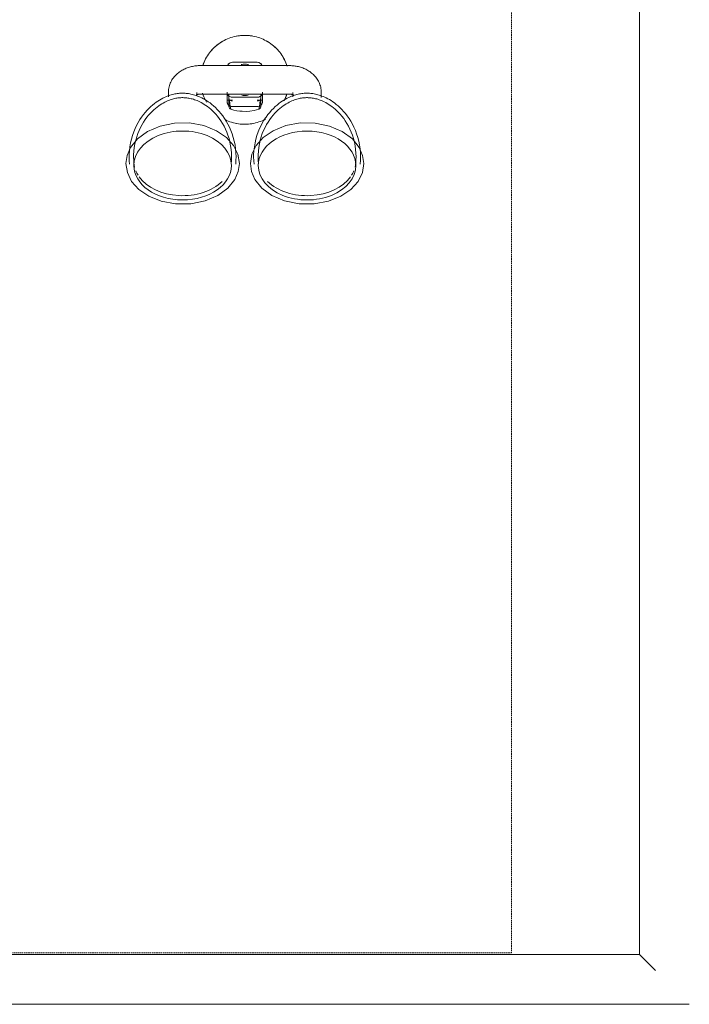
# Model space of a CAD drawing. Header units: millimetres. Extents: x -281 to 145437, y -16481 to 78869.
# Tile 210 of 256: x 28144 to 28521, y 39700 to 40254. Entities that reach past the tile are written whole.
import ezdxf

# ---------------------------------------------------------------- set-up
doc = ezdxf.new("R2010")
doc.units = ezdxf.units.MM
doc.linetypes.add('NLRS_Dash-0_6mm_Space-0_6mm_cpz', pattern=[1.2, 0.6, -0.6])
for name, color, linetype, lineweight in [('A--L$01A__Algemeen', 7, 'Continuous', 5), ('A--L74__VasteSanitaireVoorz', 1, 'Continuous', 5), ('A--L82__LosseGebruikersInvent', 1, 'Continuous', 5), ('A--L8__LosseInventaris', 1, 'Continuous', 5)]:
    doc.layers.add(name, color=color, linetype=linetype, lineweight=lineweight)

# ---------------------------------------------------------------- blocks, each defined once
blk = doc.blocks.new('NLRS_82_FU_UN_spoekbak_gen_kad - spoelbak dxbxh 900x1200x957-V195-L_80_ 11')
at = {"layer": 'A--L$01A__Algemeen'}
for p, q in [((572, -549.32), (572, 294.68)), ((572, -549.32), (572, 294.68)), ((-572, -549.32), (572, -549.32)), ((0, -549.32), (572, -549.32)), ((579.27, -556.59), (573.73, -551.06)), ((-600, -577.32), (600, -577.32))]:
    blk.add_line(p, q, dxfattribs=at)
for points in [[(572, -549.32), (572.21, -549.54), (572.64, -549.96), (573.24, -550.57), (573.58, -550.9), (573.73, -551.06)], [(579.27, -556.59), (579.42, -556.75), (579.77, -557.09), (580.38, -557.71), (580.82, -558.14), (581.04, -558.36)]]:
    blk.add_open_spline(points, degree=3, dxfattribs=at)
at = {"layer": 'A--L74__VasteSanitaireVoorz'}
for p, q in [((375, -49.32), (325, -49.32)), ((357, -47.48), (343, -47.48)), ((307, -64.4), (307, -66.86)), ((323, -66.4), (323, -64.4)), ((325, -65.32), (375, -65.32)), ((340, -69.42), (340, -65.21)), ((340, -66.04), (340, -68.86)), ((341, -65.23), (341, -67.5)), ((359, -67.5), (359, -65.23)), ((360, -65.21), (360, -69.42)), ((360, -68.86), (360, -66.04)), ((377, -64.4), (377, -66.88)), ((393, -67.28), (393, -64.4)), ((340, -69.6), (340, -67.86)), ((340, -68.15), (340, -69.6)), ((340, -68.86), (343, -68.86)), ((341, -67.86), (341, -68.89)), ((341.43, -68.69), (342.95, -69.39)), ((343, -67.17), (357, -67.17)), ((357, -68.86), (360, -68.86)), ((357.05, -69.39), (358.57, -68.69)), ((359, -68.89), (359, -67.86)), ((360, -69.6), (360, -68.15)), ((357, -72.38), (343, -72.38))]:
    blk.add_line(p, q, dxfattribs=at)
at = {"layer": 'A--L74__VasteSanitaireVoorz', "flags": 128}
for points in [[(350, -32.32), (349, -32.34), (348, -32.4), (347.01, -32.5), (346.02, -32.64), (345.03, -32.82), (344.06, -33.04), (343.09, -33.3), (342.14, -33.59), (341.19, -33.93), (340.26, -34.3), (339.35, -34.71), (338.46, -35.15), (337.58, -35.63), (336.72, -36.14), (335.88, -36.69), (335.07, -37.27), (334.28, -37.88), (333.52, -38.53), (332.78, -39.2), (332.07, -39.91), (331.38, -40.64), (330.73, -41.4), (330.11, -42.18), (329.52, -42.99), (328.96, -43.82), (328.44, -44.67), (327.95, -45.54), (327.5, -46.43), (327.08, -47.34), (326.7, -48.27), (326.36, -49.2)], [(373.81, -49.72), (373.49, -48.77), (373.13, -47.84), (372.73, -46.92), (372.3, -46.02), (371.83, -45.14), (371.32, -44.27), (370.78, -43.43), (370.21, -42.61), (369.61, -41.81), (368.97, -41.04), (368.31, -40.3), (367.61, -39.58), (366.89, -38.89), (366.14, -38.23), (365.36, -37.6), (364.56, -37), (363.73, -36.43), (362.89, -35.9), (362.02, -35.4), (361.13, -34.94), (360.23, -34.51), (359.31, -34.12), (358.37, -33.77), (357.43, -33.45), (356.47, -33.17), (355.49, -32.94), (354.51, -32.74), (353.53, -32.57), (352.54, -32.45), (351.54, -32.37), (350.54, -32.33), (350, -32.32)], [(325, -49.32), (324.37, -49.33), (323.75, -49.36), (323.12, -49.4), (322.5, -49.47), (321.88, -49.55), (321.26, -49.64), (320.64, -49.76), (320.03, -49.89), (319.42, -50.05), (318.81, -50.22), (318.21, -50.41), (317.62, -50.62), (317.03, -50.84), (316.45, -51.09), (315.87, -51.36), (315.3, -51.64), (314.74, -51.95), (314.19, -52.28), (313.65, -52.63), (313.12, -53), (312.6, -53.39), (312.09, -53.81), (311.6, -54.25), (311.12, -54.71), (310.66, -55.2), (310.22, -55.71), (309.8, -56.24), (309.4, -56.8), (309.02, -57.38), (308.67, -57.98), (308.35, -58.6), (308.05, -59.25), (307.79, -59.92), (307.56, -60.6), (307.37, -61.3), (307.22, -62.01), (307.11, -62.73), (307.03, -63.46), (307, -64.2), (307, -64.4)], [(393, -64.4), (392.98, -63.66), (392.92, -62.93), (392.81, -62.2), (392.67, -61.49), (392.49, -60.79), (392.27, -60.1), (392.02, -59.43), (391.74, -58.78), (391.42, -58.14), (391.08, -57.54), (390.71, -56.95), (390.31, -56.39), (389.9, -55.85), (389.46, -55.33), (389, -54.84), (388.53, -54.37), (388.04, -53.93), (387.54, -53.5), (387.02, -53.11), (386.5, -52.73), (385.96, -52.37), (385.41, -52.04), (384.85, -51.73), (384.28, -51.43), (383.71, -51.16), (383.13, -50.91), (382.54, -50.68), (381.95, -50.46), (381.35, -50.27), (380.74, -50.09), (380.14, -49.93), (379.52, -49.79), (378.91, -49.67), (378.29, -49.57), (377.67, -49.49), (377.05, -49.42), (376.42, -49.37), (375.8, -49.34), (375.17, -49.32), (375, -49.32)], [(345.05, -100.65), (344.99, -98.4), (344.8, -96.16), (344.49, -93.96), (344.06, -91.81), (343.52, -89.72), (342.89, -87.71), (342.16, -85.78), (341.36, -83.94), (340.49, -82.2), (339.57, -80.57), (338.6, -79.04), (337.6, -77.61), (336.58, -76.29), (335.55, -75.07), (334.51, -73.95), (333.47, -72.92), (332.45, -71.99), (331.43, -71.14), (330.43, -70.36), (329.46, -69.66), (328.5, -69.03), (327.57, -68.47), (326.67, -67.96), (325.79, -67.51), (324.94, -67.1), (324.11, -66.74), (323.32, -66.43), (322.54, -66.15), (321.79, -65.9), (321.06, -65.69), (320.35, -65.51), (319.66, -65.35), (318.99, -65.22), (318.33, -65.11), (317.68, -65.02), (317.04, -64.95), (316.41, -64.9), (315.79, -64.87), (315.17, -64.86), (314.55, -64.86), (313.92, -64.88), (313.3, -64.92), (312.66, -64.98), (312.02, -65.06), (311.37, -65.16), (310.7, -65.28), (310.02, -65.42), (309.32, -65.59), (308.61, -65.79), (307.87, -66.01), (307.11, -66.27), (306.32, -66.57), (305.51, -66.9), (304.67, -67.28), (303.81, -67.71), (302.92, -68.19), (302, -68.72), (301.06, -69.31), (300.1, -69.98), (299.11, -70.71), (298.1, -71.52), (297.08, -72.41), (296.05, -73.39), (295.01, -74.46), (293.97, -75.62), (292.95, -76.89), (291.94, -78.25), (290.95, -79.73), (290, -81.31), (289.1, -82.99), (288.26, -84.77), (287.5, -86.65), (286.81, -88.62), (286.22, -90.67), (285.73, -92.79), (285.35, -94.97), (285.1, -97.19), (284.96, -99.43), (284.95, -100.65)], [(322.68, -65.84), (322.76, -65.8), (322.84, -65.76), (322.93, -65.72), (323.04, -65.67), (323.15, -65.63), (323.27, -65.59), (323.4, -65.55), (323.54, -65.51), (323.68, -65.47), (323.83, -65.44), (323.99, -65.41), (324.15, -65.38), (324.32, -65.36), (324.49, -65.35), (324.66, -65.33), (324.83, -65.33), (325, -65.32)], [(326.19, -64.93), (326.51, -65.88), (326.87, -66.81), (327.27, -67.73), (327.7, -68.63)], [(340, -64.21), (340, -66.92), (340, -68.95), (340, -69.42)], [(415.05, -100.65), (414.99, -98.4), (414.8, -96.16), (414.49, -93.96), (414.06, -91.81), (413.52, -89.72), (412.89, -87.71), (412.16, -85.78), (411.36, -83.94), (410.49, -82.2), (409.57, -80.57), (408.6, -79.04), (407.6, -77.61), (406.58, -76.29), (405.55, -75.07), (404.51, -73.95), (403.47, -72.92), (402.45, -71.99), (401.43, -71.14), (400.43, -70.36), (399.46, -69.66), (398.5, -69.03), (397.57, -68.47), (396.67, -67.96), (395.79, -67.51), (394.94, -67.1), (394.11, -66.74), (393.32, -66.43), (392.54, -66.15), (391.79, -65.9), (391.06, -65.69), (390.35, -65.51), (389.66, -65.35), (388.99, -65.22), (388.33, -65.11), (387.68, -65.02), (387.04, -64.95), (386.41, -64.9), (385.79, -64.87), (385.17, -64.86), (384.55, -64.86), (383.92, -64.88), (383.3, -64.92), (382.66, -64.98), (382.02, -65.06), (381.37, -65.16), (380.7, -65.28), (380.02, -65.42), (379.32, -65.59), (378.61, -65.79), (377.87, -66.01), (377.11, -66.27), (376.32, -66.57), (375.51, -66.9), (374.67, -67.28), (373.81, -67.71), (372.92, -68.19), (372, -68.72), (371.06, -69.31), (370.1, -69.98), (369.11, -70.71), (368.1, -71.52), (367.08, -72.41), (366.05, -73.39), (365.01, -74.46), (363.97, -75.62), (362.95, -76.89), (361.94, -78.25), (360.95, -79.73), (360, -81.31), (359.1, -82.99), (358.26, -84.77), (357.5, -86.65), (356.81, -88.62), (356.22, -90.67), (355.73, -92.79), (355.35, -94.97), (355.1, -97.19), (354.96, -99.43), (354.95, -100.65)], [(360, -69.42), (360, -67.6), (360, -65.09), (360, -64.21)], [(372.05, -69.11), (372.5, -68.22), (372.92, -67.31), (373.3, -66.38), (373.64, -65.44)], [(375, -65.32), (375.17, -65.33), (375.35, -65.33), (375.52, -65.35), (375.69, -65.36), (375.85, -65.38), (376.01, -65.41), (376.17, -65.44), (376.32, -65.47), (376.47, -65.51), (376.6, -65.55), (376.73, -65.59), (376.85, -65.63), (376.97, -65.67), (377.07, -65.72), (377.16, -65.76), (377.25, -65.8), (377.32, -65.84), (377.38, -65.88), (377.43, -65.91), (377.46, -65.94), (377.49, -65.96), (377.51, -65.97)], [(342.55, -100.65), (342.49, -98.54), (342.32, -96.44), (342.02, -94.38), (341.62, -92.37), (341.12, -90.41), (340.52, -88.52), (339.84, -86.72), (339.09, -85), (338.28, -83.38), (337.42, -81.85), (336.52, -80.42), (335.59, -79.09), (334.64, -77.86), (333.68, -76.73), (332.71, -75.69), (331.75, -74.74), (330.8, -73.87), (329.86, -73.08), (328.94, -72.37), (328.04, -71.72), (327.16, -71.14), (326.31, -70.63), (325.48, -70.16), (324.68, -69.75), (323.91, -69.38), (323.16, -69.05), (322.43, -68.77), (321.73, -68.51), (321.05, -68.29), (320.4, -68.1), (319.76, -67.94), (319.14, -67.8), (318.54, -67.68), (317.95, -67.58), (317.38, -67.5), (316.81, -67.44), (316.25, -67.4), (315.7, -67.37), (315.15, -67.36), (314.6, -67.36), (314.05, -67.38), (313.49, -67.42), (312.93, -67.47), (312.36, -67.54), (311.78, -67.62), (311.18, -67.73), (310.57, -67.86), (309.95, -68.01), (309.3, -68.19), (308.64, -68.39), (307.95, -68.63), (307.24, -68.89), (306.5, -69.2), (305.74, -69.54), (304.95, -69.93), (304.14, -70.37), (303.3, -70.86), (302.44, -71.4), (301.55, -72.01), (300.64, -72.69), (299.71, -73.43), (298.76, -74.26), (297.81, -75.16), (296.84, -76.16), (295.88, -77.24), (294.92, -78.42), (293.98, -79.69), (293.06, -81.07), (292.18, -82.54), (291.34, -84.11), (290.55, -85.78), (289.83, -87.54), (289.19, -89.38), (288.64, -91.3), (288.18, -93.29), (287.83, -95.33), (287.59, -97.4), (287.46, -99.51), (287.45, -100.65)], [(341, -67.5), (341, -72.1), (341, -69.57)], [(341.49, -70.87), (341.22, -70.48), (341.06, -70.03)], [(412.55, -100.65), (412.49, -98.54), (412.32, -96.44), (412.02, -94.38), (411.62, -92.37), (411.12, -90.41), (410.52, -88.52), (409.84, -86.72), (409.09, -85), (408.28, -83.38), (407.42, -81.85), (406.52, -80.42), (405.59, -79.09), (404.64, -77.86), (403.68, -76.73), (402.71, -75.69), (401.75, -74.74), (400.8, -73.87), (399.86, -73.08), (398.94, -72.37), (398.04, -71.72), (397.16, -71.14), (396.31, -70.63), (395.48, -70.16), (394.68, -69.75), (393.91, -69.38), (393.16, -69.05), (392.43, -68.77), (391.73, -68.51), (391.05, -68.29), (390.4, -68.1), (389.76, -67.94), (389.14, -67.8), (388.54, -67.68), (387.95, -67.58), (387.38, -67.5), (386.81, -67.44), (386.25, -67.4), (385.7, -67.37), (385.15, -67.36), (384.6, -67.36), (384.05, -67.38), (383.49, -67.42), (382.93, -67.47), (382.36, -67.54), (381.78, -67.62), (381.18, -67.73), (380.57, -67.86), (379.95, -68.01), (379.3, -68.19), (378.64, -68.39), (377.95, -68.63), (377.24, -68.89), (376.5, -69.2), (375.74, -69.54), (374.95, -69.93), (374.14, -70.37), (373.3, -70.86), (372.44, -71.4), (371.55, -72.01), (370.64, -72.69), (369.71, -73.43), (368.76, -74.26), (367.81, -75.16), (366.84, -76.16), (365.88, -77.24), (364.92, -78.42), (363.98, -79.69), (363.06, -81.07), (362.18, -82.54), (361.34, -84.11), (360.55, -85.78), (359.83, -87.54), (359.19, -89.38), (358.64, -91.3), (358.18, -93.29), (357.83, -95.33), (357.59, -97.4), (357.46, -99.51), (357.45, -100.65)], [(358.94, -70.03), (358.78, -70.48), (358.51, -70.87)], [(359, -69.57), (359, -72.1), (359, -67.5)], [(360, -66.92), (360, -68.95), (360, -69.6)], [(341, -72.19), (341.02, -72.47), (341.17, -72.93), (341.35, -73.23), (341.52, -73.44), (341.83, -73.68), (342.18, -73.84)], [(342.18, -73.84), (343.88, -74.32), (345.55, -74.68), (347.14, -74.91), (348.53, -75.04), (350.97, -75.06), (352.74, -74.93), (355.31, -74.51), (357.82, -73.84)], [(357.82, -73.84), (358.08, -73.73), (358.28, -73.6), (358.59, -73.32), (358.76, -73.06), (358.94, -72.62), (359, -72.19)], [(346.9, -104.38), (346.09, -99.24), (343.68, -94.32), (339.66, -89.8), (334.05, -85.95), (327.02, -83.11), (318.95, -81.6), (310.47, -81.65), (302.31, -83.31), (295.17, -86.38), (289.54, -90.53), (285.66, -95.35), (283.73, -99.85), (283.1, -104.38)], [(338.87, -79.71), (339.77, -80.13), (340.69, -80.53), (341.63, -80.88), (342.57, -81.2), (343.53, -81.47), (344.51, -81.71), (345.49, -81.91), (346.47, -82.07), (347.46, -82.2), (348.46, -82.28), (349.46, -82.32), (350, -82.32)], [(350, -82.32), (351, -82.3), (352, -82.24), (352.99, -82.14), (353.98, -82), (354.97, -81.83), (355.94, -81.61), (356.91, -81.35), (357.86, -81.05), (358.81, -80.72), (359.74, -80.35), (360.65, -79.94), (361.54, -79.5)], [(353.1, -104.38), (353.91, -99.24), (356.32, -94.32), (360.34, -89.8), (365.95, -85.95), (372.98, -83.11), (381.05, -81.6), (389.53, -81.65), (397.69, -83.31), (404.83, -86.38), (410.46, -90.53), (414.34, -95.35), (416.27, -99.85), (416.9, -104.38)], [(283.1, -104.38), (283.91, -109.53), (286.32, -114.45), (290.34, -118.97), (295.95, -122.81), (302.98, -125.66), (311.05, -127.17), (319.53, -127.11), (327.69, -125.46), (334.83, -122.38), (340.46, -118.24), (344.34, -113.41), (346.27, -108.92), (346.9, -104.38)], [(284.95, -100.65), (285.01, -102.9), (285.16, -104.81)], [(287.45, -100.65), (287.51, -102.76), (287.65, -104.55)], [(342.35, -104.55), (342.51, -102.45), (342.55, -100.65)], [(344.84, -104.81), (345.01, -102.57), (345.05, -100.65)], [(416.9, -104.38), (416.09, -109.53), (413.68, -114.45), (409.66, -118.97), (404.05, -122.81), (397.02, -125.66), (388.95, -127.17), (380.47, -127.11), (372.31, -125.46), (365.17, -122.38), (359.54, -118.24), (355.66, -113.41), (353.73, -108.92), (353.1, -104.38)], [(354.95, -100.65), (355.01, -102.9), (355.16, -104.81)], [(357.45, -100.65), (357.51, -102.76), (357.65, -104.55)], [(412.35, -104.55), (412.51, -102.45), (412.55, -100.65)], [(414.84, -104.81), (415.01, -102.57), (415.05, -100.65)]]:
    blk.add_lwpolyline(points, dxfattribs=at)
at = {"layer": 'A--L74__VasteSanitaireVoorz'}
for radius, start, end in [(25, 90, 100.9975), (25, 80.6548, 90), (25, 120.8363, 140.1448), (25, 39.8552, 59.1637), (25, 156.9419, 161.2092), (8.8, 90, 103.0233), (8.8, 76.9767, 90), (25, 18.7908, 30.1098), (25, 198.7908, 210.1098), (8.8, 258.8809, 270), (8.8, 270, 281.7841), (25, 336.9419, 341.2092), (25, 259.0025, 270), (25, 270, 279.3452)]:
    blk.add_arc((350, -57.32), radius, start, end, dxfattribs=at)
for centre, major_axis, ratio, start_param, end_param in [((343, -50.43), (-3, 0), 0.98425, 4.712389, 5.759587), ((343, -50.43), (3, 0), 0.98425, 1.832596, 2.617994), ((357, -50.43), (3, 0), 0.98425, 0.523599, 1.570796), ((357, -50.43), (3, 0), 0.98425, 0.523599, 1.308997), ((343, -64.21), (3, 0), 0.98425, 3.665191, 4.712389), ((357, -64.21), (-3, 0), 0.98425, 1.570796, 2.617994), ((343, -67.49), (2, 0), 0.961631, 3.141768, 3.811137), ((357, -67.49), (2, 0), 0.961631, 5.613641, 6.28301), ((315, -105.52), (27.43, 0), 0.707107, 0, 3.141593), ((385, -105.52), (-27.43, 0), 0.707107, 3.141593, 6.283185), ((315, -103.11), (27.43, 0), 0.707107, 3.228433, 3.312917), ((385, -103.11), (27.43, 0), 0.707107, 6.111861, 6.196345), ((315, -105.52), (27.43, 0), 0.707107, 3.141593, 6.283185), ((315, -103.11), (27.43, 0), 0.707107, 3.425235, 3.56242), ((385, -105.52), (-27.43, 0), 0.707107, 0, 3.141593), ((385, -103.11), (27.43, 0), 0.707107, 5.862358, 5.999543), ((315, -103.11), (27.43, 0), 0.707107, 3.609518, 5.654867), ((385, -103.11), (27.43, 0), 0.707107, 3.769911, 5.81526)]:
    blk.add_ellipse(centre, major_axis=major_axis, ratio=ratio, start_param=start_param, end_param=end_param, dxfattribs=at)
for points, knots in [([(343, -72.38), (342.54, -72.38), (341.88, -72.23), (341.11, -71.75), (340.55, -71.2), (340.11, -70.41), (340, -69.76), (340, -69.42)], [0, 0, 0, 0, 0.285714, 0.428571, 0.571429, 0.785714, 1, 1, 1, 1]), ([(340, -69.6), (340, -70.05), (340.15, -70.72), (340.63, -71.49), (341.11, -71.97), (341.49, -72.21), (341.7, -72.31)], [0, 0, 0, 0, 0.2857143, 0.4285714, 0.5714286, 0.7142857, 0.7142857, 0.7142857, 0.7142857]), ([(360, -69.42), (360, -69.87), (359.85, -70.52), (359.37, -71.28), (358.81, -71.83), (358.01, -72.27), (357.34, -72.38), (357, -72.38)], [0, 0, 0, 0, 0.285714, 0.428571, 0.571429, 0.785714, 1, 1, 1, 1]), ([(358.3, -72.31), (358.5, -72.21), (358.89, -71.97), (359.45, -71.41), (359.89, -70.6), (360, -69.94), (360, -69.6)], [0.2857143, 0.2857143, 0.2857143, 0.2857143, 0.4285714, 0.5714286, 0.7857143, 1, 1, 1, 1])]:
    blk.add_open_spline(points, degree=3, knots=knots, dxfattribs=at)
for points in [[(341.43, -68.69), (341.65, -71.57), (341.86, -73.24), (342.07, -73.71)], [(357.93, -73.71), (358.14, -73.24), (358.35, -71.57), (358.57, -68.69)]]:
    blk.add_open_spline(points, degree=3, dxfattribs=at)
blk = doc.blocks.new('NLRS_82_SE_LB_laboratorium apparaat space reservation_gen_cpz - lab apparaat_vloerniveau-57701539-L_80_ 11')
at = {"layer": 'A--L8__LosseInventaris', "linetype": 'NLRS_Dash-0_6mm_Space-0_6mm_cpz'}
for p, q in [((-350, -500), (-350, 500)), ((-350, 500), (-350, -500)), ((350, -500), (-350, -500)), ((-350, -500), (350, -500))]:
    blk.add_line(p, q, dxfattribs=at)

msp = doc.modelspace()

# ---------------------------------------------------------------- block references
at = {"layer": 'A--L82__LosseGebruikersInvent'}
msp.add_blockref('NLRS_82_FU_UN_spoekbak_gen_kad - spoelbak dxbxh 900x1200x957-V195-L_80_ 11', (27920.96, 40277.32), dxfattribs=at)
at = {"layer": 'A--L8__LosseInventaris', "linetype": 'NLRS_Dash-0_6mm_Space-0_6mm_cpz', "rotation": 89.99999999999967}
msp.add_blockref('NLRS_82_SE_LB_laboratorium apparaat space reservation_gen_cpz - lab apparaat_vloerniveau-57701539-L_80_ 11', (27920.96, 40079), dxfattribs=at)

doc.saveas('drawing.dxf')
